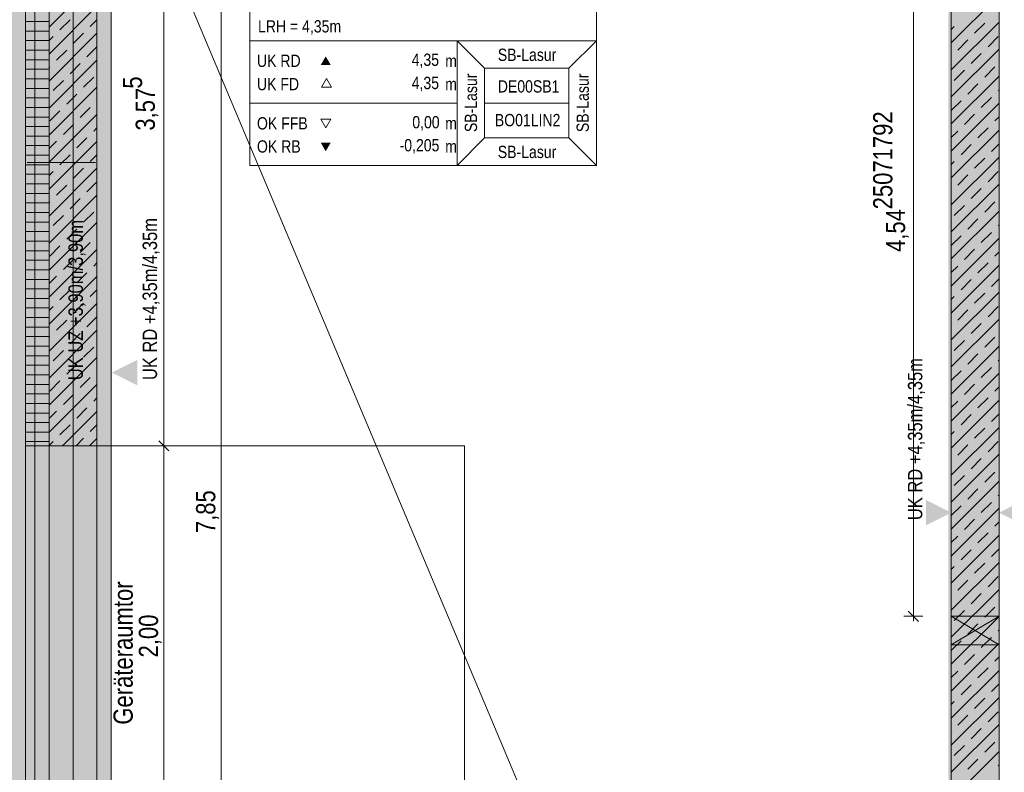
# Model space of a CAD drawing. Extents: x -620 to 300, y 62 to 1162.
# Tile 39 of 49: x -461 to -358, y 665 to 744. Entities that reach past the tile are written whole.
import ezdxf
from ezdxf.lldxf.tags import DXFTag

# ---------------------------------------------------------------- set-up
doc = ezdxf.new("R2010")
doc.units = 0
doc.layers.get('0').update_dxf_attribs({"lineweight": 13})
for name, color, linetype, lineweight, true_color in [('00_Beschriftung UZ', 3, 'Continuous', 35, 0x00ff00), ('30 -34 Innenwände- 1 tragend', 7, 'Continuous', 13, 0xdd0806), ('30 -34 Innenwände- 11 Durchbruch', 4, 'Continuous', 9, 0x00ffff), ('30 -34 Innenwände- 2 nichttragend', 7, 'Continuous', 18, 0xff7fe6), ('30 -34 Innenwände- 4 Türen_Fenster', 7, 'Continuous', 15, 0x9955ff), ('30 -35 Decken- 1 Konstruktion-Träger- Stahlbeton', 7, 'Continuous', 13, 0x33aa00), ('70 -72 Beschriftung- 1 Beschriftung allgemein', 7, 'Continuous', 9, 0xff6633), ('70 -75 Raumstempel- 1 Raumstempel', 7, 'Continuous', 25, 0xff6600), ('70 -76 Bemaßung- 2 Allgemein', 9, 'Continuous', 5, 0x808080), ('iwb_Layout BA_Markierung', 7, 'Continuous', 9, 0xbadcdc), ('iwb_Schraffur_BW', 7, 'Continuous', 13, 0x7400e8), ('iwb_Schraffur_Unterzug', 7, 'Continuous', 5, 0xffffcc), ('iwb_Sichtbeton', 2, 'Continuous', 50, 0xffff00), ('iwb_Sichtbeton-Shading', 2, 'Continuous', 50, 0xffff00)]:
    doc.layers.add(name, color=color, linetype=linetype, lineweight=lineweight, true_color=true_color)
for name, color, linetype, lineweight in [('70 -71 Achsen- 1 Gebäudeachsen', 7, 'STRICHPUNKT2-A06G945V8I', 18), ('70 -73 Bauteildarst.- 2 verdeckt 0.15', 7, 'fein_strichliert-A06G945W8I', 15), ('Keine', 7, 'Continuous', 9)]:
    doc.layers.add(name, color=color, linetype=linetype, lineweight=lineweight)
doc.styles.get("Standard").update_dxf_attribs({"font": 'ARIALN.TTF'})
tags = doc.linetypes.add('fein_strichliert-A06G945W8I', pattern=[4, 1, -2, 1]).pattern_tags.tags
tags[8:9] = [DXFTag(74, 4), DXFTag(75, 0), DXFTag(340, '0'), DXFTag(46, 0.0), DXFTag(50, 0.0), DXFTag(44, 0.0), DXFTag(45, 0.0)]
tags[6:7] = [DXFTag(74, 4), DXFTag(75, 0), DXFTag(340, '0'), DXFTag(46, 0.0), DXFTag(50, 0.0), DXFTag(44, 0.0), DXFTag(45, 0.0)]
tags[4:5] = [DXFTag(74, 4), DXFTag(75, 0), DXFTag(340, '0'), DXFTag(46, 0.0), DXFTag(50, 0.0), DXFTag(44, 0.0), DXFTag(45, 0.0)]
tags = doc.linetypes.add('STRICHPUNKT2-A06G945V8I', pattern=[12.7, 6.35, -3.175, 0, -3.175]).pattern_tags.tags
tags[10:11] = [DXFTag(74, 4), DXFTag(75, 0), DXFTag(340, '0'), DXFTag(46, 0.0), DXFTag(50, 0.0), DXFTag(44, 0.0), DXFTag(45, 0.0)]
tags[8:9] = [DXFTag(74, 4), DXFTag(75, 0), DXFTag(340, '0'), DXFTag(46, 0.0), DXFTag(50, 0.0), DXFTag(44, 0.0), DXFTag(45, 0.0)]
tags[6:7] = [DXFTag(74, 4), DXFTag(75, 0), DXFTag(340, '0'), DXFTag(46, 0.0), DXFTag(50, 0.0), DXFTag(44, 0.0), DXFTag(45, 0.0)]
tags[4:5] = [DXFTag(74, 4), DXFTag(75, 0), DXFTag(340, '0'), DXFTag(46, 0.0), DXFTag(50, 0.0), DXFTag(44, 0.0), DXFTag(45, 0.0)]

# ---------------------------------------------------------------- blocks, each defined once
blk = doc.blocks.new('Shading-A06G94398I', base_point=(-121.58, 831.65))
at = {"layer": 'iwb_Sichtbeton-Shading', "color": 51, "true_color": 0xffff7f}
blk.add_solid([(-363.88, 771.95), (-363.28, 771.95), (-363.88, 552.25), (-363.28, 551.65)], dxfattribs=at)
blk = doc.blocks.new('Polygon-A06G945N8I')
at = {"color": 0, "linetype": 'ByBlock', "lineweight": -2, "ltscale": 0.13}
blk.add_solid([(-458.9, 86.61), (-538.63, 86.4), (-458.74, 1083.81), (-538.63, 1083.81)], dxfattribs=at)
blk = doc.blocks.new('Referenz-A06G945X8I')
at = {"layer": '00_Beschriftung UZ', "color": 0, "linetype": 'Continuous', "lineweight": -2, "ltscale": 0.13}
for points in [[(-454.19, 705.28), (-451.52, 706.62), (-454.19, 707.96)], [(-448.85, 705.28), (-451.52, 706.62), (-448.85, 707.96)], [(-366.25, 690.62), (-363.58, 691.95), (-366.25, 693.29)], [(-355.91, 690.62), (-358.58, 691.95), (-355.91, 693.29)]]:
    blk.add_solid(points, dxfattribs=at)
at = {"layer": '30 -34 Innenwände- 1 tragend', "color": 0, "lineweight": -2}
for p, q in [((-358.58, 776.95), (-358.58, 546.95)), ((-363.58, 771.95), (-363.58, 551.95)), ((-458.08, 770.45), (-458.08, 698.95)), ((-453.08, 770.45), (-453.08, 698.95)), ((-458.08, 742.81), (-453.08, 747.81)), ((-363.58, 741.15), (-358.58, 746.15)), ((-363.58, 741.15), (-358.58, 746.15)), ((-458.08, 739.99), (-453.08, 744.99)), ((-456.96, 742.52), (-455.9, 743.58)), ((-453.78, 742.88), (-453.08, 743.57)), ((-363.58, 738.32), (-358.58, 743.32)), ((-363.58, 738.32), (-358.58, 743.32)), ((-363.58, 742.56), (-363.27, 742.88)), ((-363.58, 742.56), (-363.27, 742.88)), ((-361.15, 742.17), (-360.08, 743.23)), ((-361.15, 742.17), (-360.08, 743.23)), ((-458.08, 737.16), (-453.08, 742.16)), ((-458.08, 741.4), (-457.67, 741.81)), ((-455.54, 741.11), (-454.48, 742.17)), ((-359.73, 740.75), (-358.67, 741.81)), ((-359.73, 740.75), (-358.67, 741.81)), ((-454.13, 739.69), (-453.08, 740.74)), ((-362.91, 740.4), (-361.85, 741.46)), ((-362.91, 740.4), (-361.85, 741.46)), ((-457.31, 739.34), (-456.25, 740.4)), ((-363.58, 735.49), (-358.58, 740.49)), ((-363.58, 735.49), (-358.58, 740.49)), ((-361.5, 738.99), (-360.44, 740.05)), ((-361.5, 738.99), (-360.44, 740.05)), ((-458.08, 734.33), (-453.08, 739.33)), ((-458.08, 738.57), (-458.02, 738.63)), ((-455.9, 737.93), (-454.84, 738.99)), ((-360.08, 737.57), (-359.02, 738.63)), ((-360.08, 737.57), (-359.02, 738.63)), ((-454.48, 736.51), (-453.42, 737.57)), ((-363.58, 732.66), (-358.58, 737.66)), ((-363.58, 732.66), (-358.58, 737.66)), ((-363.27, 737.22), (-362.21, 738.28)), ((-363.27, 737.22), (-362.21, 738.28)), ((-458.08, 731.5), (-453.08, 736.5)), ((-457.67, 736.16), (-456.6, 737.22)), ((-361.85, 735.8), (-360.79, 736.87)), ((-361.85, 735.8), (-360.79, 736.87)), ((-456.25, 734.74), (-455.19, 735.8)), ((-360.44, 734.39), (-359.38, 735.45)), ((-360.44, 734.39), (-359.38, 735.45)), ((-358.67, 736.16), (-358.58, 736.25)), ((-358.67, 736.16), (-358.58, 736.25)), ((-363.58, 734.08), (-362.56, 735.1)), ((-363.58, 734.08), (-362.56, 735.1)), ((-363.58, 729.83), (-358.58, 734.83)), ((-363.58, 729.83), (-358.58, 734.83)), ((-458.08, 728.67), (-453.08, 733.67)), ((-458.02, 732.98), (-456.96, 734.04)), ((-454.84, 733.33), (-453.78, 734.39)), ((-362.21, 732.62), (-361.15, 733.68)), ((-362.21, 732.62), (-361.15, 733.68)), ((-359.02, 732.98), (-358.58, 733.42)), ((-359.02, 732.98), (-358.58, 733.42)), ((-456.6, 731.56), (-455.54, 732.62)), ((-453.42, 731.92), (-453.08, 732.26)), ((-363.58, 727.01), (-358.58, 732.01)), ((-363.58, 727.01), (-358.58, 732.01)), ((-363.58, 731.25), (-362.91, 731.92)), ((-363.58, 731.25), (-362.91, 731.92)), ((-360.79, 731.21), (-359.73, 732.27)), ((-360.79, 731.21), (-359.73, 732.27)), ((-458.08, 730.09), (-457.31, 730.85)), ((-458.08, 725.84), (-453.08, 730.84)), ((-455.19, 730.15), (-454.13, 731.21)), ((-362.56, 729.44), (-361.5, 730.5)), ((-362.56, 729.44), (-361.5, 730.5)), ((-359.38, 729.79), (-358.58, 730.59)), ((-359.38, 729.79), (-358.58, 730.59)), ((-456.96, 728.38), (-455.9, 729.44)), ((-453.78, 728.73), (-453.08, 729.43)), ((-363.58, 724.18), (-358.58, 729.18)), ((-363.58, 724.18), (-358.58, 729.18)), ((-363.58, 728.42), (-363.27, 728.73)), ((-363.58, 728.42), (-363.27, 728.73)), ((-361.15, 728.03), (-360.08, 729.09)), ((-361.15, 728.03), (-360.08, 729.09)), ((-458.08, 723.02), (-453.08, 728.02)), ((-458.08, 727.26), (-457.67, 727.67)), ((-455.54, 726.97), (-454.48, 728.03)), ((-362.91, 726.26), (-361.85, 727.32)), ((-362.91, 726.26), (-361.85, 727.32)), ((-359.73, 726.61), (-358.67, 727.67)), ((-359.73, 726.61), (-358.67, 727.67)), ((-457.31, 725.2), (-456.25, 726.26)), ((-454.13, 725.55), (-453.08, 726.6)), ((-363.58, 721.35), (-358.58, 726.35)), ((-363.58, 721.35), (-358.58, 726.35)), ((-458.08, 720.19), (-453.08, 725.19)), ((-361.5, 724.84), (-360.44, 725.91)), ((-361.5, 724.84), (-360.44, 725.91)), ((-458.08, 724.43), (-458.02, 724.49)), ((-455.9, 723.78), (-454.84, 724.84)), ((-363.27, 723.08), (-362.21, 724.14)), ((-363.27, 723.08), (-362.21, 724.14)), ((-360.08, 723.43), (-359.02, 724.49)), ((-360.08, 723.43), (-359.02, 724.49)), ((-457.67, 722.02), (-456.6, 723.08)), ((-454.48, 722.37), (-453.42, 723.43)), ((-363.58, 718.52), (-358.58, 723.52)), ((-363.58, 718.52), (-358.58, 723.52)), ((-458.08, 717.36), (-453.08, 722.36)), ((-361.85, 721.66), (-360.79, 722.72)), ((-361.85, 721.66), (-360.79, 722.72)), ((-358.67, 722.02), (-358.58, 722.11)), ((-358.67, 722.02), (-358.58, 722.11)), ((-456.25, 720.6), (-455.19, 721.66)), ((-360.44, 720.25), (-359.38, 721.31)), ((-360.44, 720.25), (-359.38, 721.31)), ((-454.84, 719.19), (-453.78, 720.25)), ((-363.58, 719.94), (-362.56, 720.96)), ((-363.58, 719.94), (-362.56, 720.96)), ((-363.58, 715.69), (-358.58, 720.69)), ((-363.58, 715.69), (-358.58, 720.69)), ((-458.08, 714.53), (-453.08, 719.53)), ((-458.02, 718.83), (-456.96, 719.89)), ((-362.21, 718.48), (-361.15, 719.54)), ((-362.21, 718.48), (-361.15, 719.54)), ((-359.02, 718.83), (-358.58, 719.28)), ((-359.02, 718.83), (-358.58, 719.28)), ((-456.6, 717.42), (-455.54, 718.48)), ((-453.42, 717.77), (-453.08, 718.12)), ((-360.79, 717.07), (-359.73, 718.13)), ((-360.79, 717.07), (-359.73, 718.13)), ((-455.19, 716.01), (-454.13, 717.07)), ((-363.58, 712.86), (-358.58, 717.86)), ((-363.58, 712.86), (-358.58, 717.86)), ((-363.58, 717.11), (-362.91, 717.77)), ((-363.58, 717.11), (-362.91, 717.77)), ((-458.08, 715.94), (-457.31, 716.71)), ((-458.08, 711.7), (-453.08, 716.7)), ((-362.56, 715.3), (-361.5, 716.36)), ((-362.56, 715.3), (-361.5, 716.36)), ((-359.38, 715.65), (-358.58, 716.45)), ((-359.38, 715.65), (-358.58, 716.45)), ((-456.96, 714.24), (-455.9, 715.3)), ((-453.78, 714.59), (-453.08, 715.29)), ((-363.58, 710.04), (-358.58, 715.04)), ((-363.58, 710.04), (-358.58, 715.04)), ((-361.15, 713.88), (-360.08, 714.94)), ((-361.15, 713.88), (-360.08, 714.94)), ((-458.08, 708.87), (-453.08, 713.87)), ((-455.54, 712.82), (-454.48, 713.88)), ((-363.58, 714.28), (-363.27, 714.59)), ((-363.58, 714.28), (-363.27, 714.59)), ((-458.08, 713.12), (-457.67, 713.53)), ((-362.91, 712.12), (-361.85, 713.18)), ((-362.91, 712.12), (-361.85, 713.18)), ((-359.73, 712.47), (-358.67, 713.53)), ((-359.73, 712.47), (-358.67, 713.53)), ((-457.31, 711.06), (-456.25, 712.12)), ((-454.13, 711.41), (-453.08, 712.46)), ((-363.58, 707.21), (-358.58, 712.21)), ((-363.58, 707.21), (-358.58, 712.21)), ((-361.5, 710.7), (-360.44, 711.76)), ((-361.5, 710.7), (-360.44, 711.76)), ((-458.08, 706.05), (-453.08, 711.05)), ((-455.9, 709.64), (-454.84, 710.7)), ((-458.08, 710.29), (-458.02, 710.35)), ((-363.27, 708.93), (-362.21, 710)), ((-363.27, 708.93), (-362.21, 710)), ((-360.08, 709.29), (-359.02, 710.35)), ((-360.08, 709.29), (-359.02, 710.35)), ((-457.67, 707.87), (-456.6, 708.93)), ((-454.48, 708.23), (-453.42, 709.29)), ((-363.58, 704.38), (-358.58, 709.38)), ((-363.58, 704.38), (-358.58, 709.38)), ((-458.08, 703.22), (-453.08, 708.22)), ((-361.85, 707.52), (-360.79, 708.58)), ((-361.85, 707.52), (-360.79, 708.58)), ((-358.67, 707.87), (-358.58, 707.96)), ((-358.67, 707.87), (-358.58, 707.96)), ((-456.25, 706.46), (-455.19, 707.52)), ((-363.58, 705.79), (-362.56, 706.81)), ((-363.58, 705.79), (-362.56, 706.81)), ((-360.44, 706.11), (-359.38, 707.17)), ((-360.44, 706.11), (-359.38, 707.17)), ((-458.02, 704.69), (-456.96, 705.75)), ((-454.84, 705.05), (-453.78, 706.11)), ((-363.58, 701.55), (-358.58, 706.55)), ((-363.58, 701.55), (-358.58, 706.55)), ((-458.08, 700.39), (-453.08, 705.39)), ((-362.21, 704.34), (-361.15, 705.4)), ((-362.21, 704.34), (-361.15, 705.4)), ((-359.02, 704.69), (-358.58, 705.14)), ((-359.02, 704.69), (-358.58, 705.14)), ((-456.6, 703.28), (-455.54, 704.34)), ((-453.42, 703.63), (-453.08, 703.97)), ((-363.58, 698.72), (-358.58, 703.72)), ((-363.58, 698.72), (-358.58, 703.72)), ((-363.58, 702.96), (-362.91, 703.63)), ((-363.58, 702.96), (-362.91, 703.63)), ((-360.79, 702.92), (-359.73, 703.98)), ((-360.79, 702.92), (-359.73, 703.98)), ((-458.08, 701.8), (-457.31, 702.57)), ((-456.69, 698.95), (-453.08, 702.56)), ((-455.19, 701.86), (-454.13, 702.92)), ((-362.56, 701.16), (-361.5, 702.22)), ((-362.56, 701.16), (-361.5, 702.22)), ((-359.38, 701.51), (-358.58, 702.31)), ((-359.38, 701.51), (-358.58, 702.31)), ((-456.96, 700.1), (-455.9, 701.16)), ((-453.78, 700.45), (-453.08, 701.15)), ((-363.58, 695.89), (-358.58, 700.89)), ((-363.58, 695.89), (-358.58, 700.89)), ((-363.58, 700.14), (-363.27, 700.45)), ((-363.58, 700.14), (-363.27, 700.45)), ((-361.15, 699.74), (-360.08, 700.8)), ((-361.15, 699.74), (-360.08, 700.8)), ((-458.08, 698.97), (-457.67, 699.39)), ((-455.27, 698.95), (-454.48, 699.74)), ((-453.86, 698.95), (-453.08, 699.73)), ((-359.73, 698.33), (-358.67, 699.39)), ((-359.73, 698.33), (-358.67, 699.39)), ((-362.91, 697.97), (-361.85, 699.04)), ((-362.91, 697.97), (-361.85, 699.04)), ((-363.58, 693.07), (-358.58, 698.07)), ((-363.58, 693.07), (-358.58, 698.07)), ((-361.5, 696.56), (-360.44, 697.62)), ((-361.5, 696.56), (-360.44, 697.62)), ((-363.58, 690.24), (-358.58, 695.24)), ((-363.58, 690.24), (-358.58, 695.24)), ((-363.27, 694.79), (-362.21, 695.85)), ((-363.27, 694.79), (-362.21, 695.85)), ((-360.08, 695.15), (-359.02, 696.21)), ((-360.08, 695.15), (-359.02, 696.21)), ((-361.85, 693.38), (-360.79, 694.44)), ((-361.85, 693.38), (-360.79, 694.44)), ((-358.67, 693.73), (-358.58, 693.82)), ((-358.67, 693.73), (-358.58, 693.82)), ((-363.58, 691.65), (-362.56, 692.67)), ((-363.58, 691.65), (-362.56, 692.67)), ((-363.58, 687.41), (-358.58, 692.41)), ((-363.58, 687.41), (-358.58, 692.41)), ((-360.44, 691.96), (-359.38, 693.02)), ((-360.44, 691.96), (-359.38, 693.02)), ((-362.21, 690.2), (-361.15, 691.26)), ((-362.21, 690.2), (-361.15, 691.26)), ((-359.02, 690.55), (-358.58, 690.99)), ((-359.02, 690.55), (-358.58, 690.99)), ((-363.58, 684.58), (-358.58, 689.58)), ((-363.58, 684.58), (-358.58, 689.58)), ((-363.58, 688.82), (-362.91, 689.49)), ((-363.58, 688.82), (-362.91, 689.49)), ((-360.79, 688.78), (-359.73, 689.84)), ((-360.79, 688.78), (-359.73, 689.84)), ((-362.56, 687.01), (-361.5, 688.07)), ((-362.56, 687.01), (-361.5, 688.07)), ((-359.38, 687.37), (-358.58, 688.17)), ((-359.38, 687.37), (-358.58, 688.17)), ((-363.58, 681.75), (-358.58, 686.75)), ((-363.58, 681.75), (-358.58, 686.75)), ((-363.58, 685.99), (-363.27, 686.31)), ((-363.58, 685.99), (-363.27, 686.31)), ((-361.15, 685.6), (-360.08, 686.66)), ((-361.15, 685.6), (-360.08, 686.66)), ((-359.73, 684.19), (-358.67, 685.25)), ((-359.73, 684.19), (-358.67, 685.25)), ((-363.58, 678.92), (-358.58, 683.92)), ((-363.58, 678.92), (-358.58, 683.92)), ((-362.91, 683.83), (-361.85, 684.89)), ((-362.91, 683.83), (-361.85, 684.89)), ((-361.5, 682.42), (-360.44, 683.48)), ((-361.5, 682.42), (-360.44, 683.48)), ((-360.08, 681), (-359.02, 682.06)), ((-360.08, 681), (-359.02, 682.06)), ((-363.58, 676.09), (-358.58, 681.09)), ((-363.58, 676.09), (-358.58, 681.09)), ((-363.27, 680.65), (-362.21, 681.71)), ((-363.27, 680.65), (-362.21, 681.71)), ((-361.85, 679.24), (-360.79, 680.3)), ((-361.85, 679.24), (-360.79, 680.3)), ((-360.44, 677.82), (-359.38, 678.88)), ((-360.44, 677.82), (-359.38, 678.88)), ((-358.67, 679.59), (-358.58, 679.68)), ((-358.67, 679.59), (-358.58, 679.68)), ((-363.58, 677.51), (-362.56, 678.53)), ((-363.58, 677.51), (-362.56, 678.53)), ((-363.58, 673.27), (-358.58, 678.27)), ((-363.58, 673.27), (-358.58, 678.27)), ((-362.21, 676.05), (-361.15, 677.11)), ((-362.21, 676.05), (-361.15, 677.11)), ((-359.02, 676.41), (-358.58, 676.85)), ((-359.02, 676.41), (-358.58, 676.85)), ((-360.79, 674.64), (-359.73, 675.7)), ((-360.79, 674.64), (-359.73, 675.7)), ((-363.58, 670.44), (-358.58, 675.44)), ((-363.58, 670.44), (-358.58, 675.44)), ((-363.58, 674.68), (-362.91, 675.35)), ((-363.58, 674.68), (-362.91, 675.35)), ((-362.56, 672.87), (-361.5, 673.93)), ((-362.56, 672.87), (-361.5, 673.93)), ((-359.38, 673.23), (-358.58, 674.02)), ((-359.38, 673.23), (-358.58, 674.02)), ((-363.58, 667.61), (-358.58, 672.61)), ((-363.58, 667.61), (-358.58, 672.61)), ((-361.15, 671.46), (-360.08, 672.52)), ((-361.15, 671.46), (-360.08, 672.52)), ((-363.58, 671.85), (-363.27, 672.16)), ((-363.58, 671.85), (-363.27, 672.16)), ((-362.91, 669.69), (-361.85, 670.75)), ((-362.91, 669.69), (-361.85, 670.75)), ((-359.73, 670.04), (-358.67, 671.1)), ((-359.73, 670.04), (-358.67, 671.1)), ((-363.58, 664.78), (-358.58, 669.78)), ((-363.58, 664.78), (-358.58, 669.78)), ((-361.5, 668.28), (-360.44, 669.34)), ((-361.5, 668.28), (-360.44, 669.34)), ((-363.27, 666.51), (-362.21, 667.57)), ((-363.27, 666.51), (-362.21, 667.57)), ((-360.08, 666.86), (-359.02, 667.92)), ((-360.08, 666.86), (-359.02, 667.92)), ((-363.58, 661.95), (-358.58, 666.95)), ((-363.58, 661.95), (-358.58, 666.95)), ((-361.85, 665.09), (-360.79, 666.15)), ((-361.85, 665.09), (-360.79, 666.15)), ((-358.67, 665.45), (-358.58, 665.54)), ((-358.67, 665.45), (-358.58, 665.54))]:
    blk.add_line(p, q, dxfattribs=at)
at = {"layer": '30 -34 Innenwände- 1 tragend', "color": 0, "linetype": 'Continuous', "lineweight": -2, "ltscale": 0.13}
for p, q in [((-358.58, 776.95), (-358.58, 546.95)), ((-363.58, 771.95), (-363.58, 551.95)), ((-460.58, 770.45), (-460.58, 698.95)), ((-453.08, 770.45), (-453.08, 698.95))]:
    blk.add_line(p, q, dxfattribs=at)
at = {"layer": '30 -34 Innenwände- 11 Durchbruch', "color": 0, "linetype": 'Continuous', "lineweight": -2, "ltscale": 0.13}
for p, q in [((-363.58, 678.1), (-363.58, 681.1)), ((-363.58, 681.1), (-358.58, 678.1)), ((-358.58, 681.1), (-363.58, 678.1)), ((-363.58, 681.1), (-358.58, 681.1)), ((-358.58, 681.1), (-363.58, 678.1)), ((-358.58, 678.1), (-363.58, 681.1)), ((-358.58, 678.1), (-358.58, 681.1)), ((-363.58, 678.1), (-358.58, 678.1))]:
    blk.add_line(p, q, dxfattribs=at)
at = {"layer": '30 -34 Innenwände- 11 Durchbruch', "color": 0, "lineweight": -2}
for points in [[(-361.08, 679.6), (-363.58, 681.1), (-361.08, 681.1)], [(-361.08, 679.6), (-361.08, 681.1), (-358.58, 681.1)], [(-361.08, 678.1), (-363.58, 678.1), (-361.08, 679.6)], [(-361.08, 678.1), (-361.08, 679.6), (-358.58, 678.1)]]:
    blk.add_solid(points, dxfattribs=at)
at = {"layer": '30 -34 Innenwände- 2 nichttragend', "color": 0, "lineweight": -2}
for p, q in [((-460.58, 770.45), (-460.58, 698.95)), ((-458.08, 770.45), (-458.08, 698.95)), ((-460.58, 743.39), (-458.08, 743.39)), ((-460.58, 742.39), (-458.08, 742.39)), ((-460.58, 741.39), (-458.08, 741.39)), ((-460.58, 740.39), (-458.08, 740.39)), ((-460.58, 739.39), (-458.08, 739.39)), ((-460.58, 738.39), (-458.08, 738.39)), ((-460.58, 737.39), (-458.08, 737.39)), ((-460.58, 736.39), (-458.08, 736.39)), ((-460.58, 735.39), (-458.08, 735.39)), ((-460.58, 734.39), (-458.08, 734.39)), ((-460.58, 733.39), (-458.08, 733.39)), ((-460.58, 732.39), (-458.08, 732.39)), ((-460.58, 731.39), (-458.08, 731.39)), ((-460.58, 730.39), (-458.08, 730.39)), ((-460.58, 729.39), (-458.08, 729.39)), ((-460.58, 728.39), (-458.08, 728.39)), ((-460.58, 727.39), (-458.08, 727.39)), ((-460.58, 726.39), (-458.08, 726.39)), ((-460.58, 725.39), (-458.08, 725.39)), ((-460.58, 724.39), (-458.08, 724.39)), ((-460.58, 723.39), (-458.08, 723.39)), ((-460.58, 722.39), (-458.08, 722.39)), ((-460.58, 721.39), (-458.08, 721.39)), ((-460.58, 720.39), (-458.08, 720.39)), ((-460.58, 719.39), (-458.08, 719.39)), ((-460.58, 718.39), (-458.08, 718.39)), ((-460.58, 717.39), (-458.08, 717.39)), ((-460.58, 716.39), (-458.08, 716.39)), ((-460.58, 715.39), (-458.08, 715.39)), ((-460.58, 714.39), (-458.08, 714.39)), ((-460.58, 713.39), (-458.08, 713.39)), ((-460.58, 712.39), (-458.08, 712.39)), ((-460.58, 711.39), (-458.08, 711.39)), ((-460.58, 710.39), (-458.08, 710.39)), ((-460.58, 709.39), (-458.08, 709.39)), ((-460.58, 708.39), (-458.08, 708.39)), ((-460.58, 707.39), (-458.08, 707.39)), ((-460.58, 706.39), (-458.08, 706.39)), ((-460.58, 705.39), (-458.08, 705.39)), ((-460.58, 704.39), (-458.08, 704.39)), ((-460.58, 703.39), (-458.08, 703.39)), ((-460.58, 702.39), (-458.08, 702.39)), ((-460.58, 701.39), (-458.08, 701.39)), ((-460.58, 700.39), (-458.08, 700.39)), ((-460.58, 699.39), (-458.08, 699.39))]:
    blk.add_line(p, q, dxfattribs=at)
at = {"layer": '30 -34 Innenwände- 4 Türen_Fenster', "color": 0, "linetype": 'Continuous', "lineweight": -2, "ltscale": 0.13}
for p, q in [((-460.58, 698.95), (-453.08, 698.95)), ((-460.58, 658.95), (-460.58, 698.95)), ((-460.58, 698.95), (-460.58, 658.95)), ((-458.08, 698.95), (-458.08, 658.95)), ((-458.08, 698.95), (-458.08, 658.95)), ((-453.08, 698.95), (-453.08, 658.95)), ((-453.08, 698.95), (-453.08, 658.95))]:
    blk.add_line(p, q, dxfattribs=at)
at = {"layer": '30 -35 Decken- 1 Konstruktion-Träger- Stahlbeton', "color": 0, "linetype": 'fein_strichliert-A06G945W8I', "lineweight": -2, "ltscale": 0.13}
for p, q in [((-459.58, 227.45), (-459.58, 770.45)), ((-451.58, 227.45), (-451.58, 770.45))]:
    blk.add_line(p, q, dxfattribs=at)
at = {"layer": '70 -71 Achsen- 1 Gebäudeachsen', "color": 0, "linetype": 'STRICHPUNKT2-A06G945V8I', "lineweight": -2, "ltscale": 0.13}
blk.add_line((-455.58, 1084.39), (-455.58, 84.95), dxfattribs=at)
at = {"layer": '70 -72 Beschriftung- 1 Beschriftung allgemein', "color": 0, "linetype": 'fein_strichliert-A06G945W8I', "lineweight": -2, "ltscale": 0.13}
blk.add_line((-455.58, 774.45), (-360.76, 549.14), dxfattribs=at)
at = {"layer": '70 -73 Bauteildarst.- 2 verdeckt 0.15', "color": 0, "linetype": 'fein_strichliert-A06G945W8I', "lineweight": -2, "ltscale": 0.13}
for p, q in [((-414.58, 698.95), (-453.08, 698.95)), ((-414.58, 658.95), (-414.58, 698.95))]:
    blk.add_line(p, q, dxfattribs=at)
at = {"layer": '70 -75 Raumstempel- 1 Raumstempel', "color": 0, "lineweight": -2}
for p, q in [((-437.08, 754.45), (-437.08, 728.31)), ((-400.76, 728.31), (-400.76, 754.45)), ((-437.08, 741.38), (-415.35, 741.38)), ((-412.47, 738.49), (-415.35, 741.38)), ((-400.76, 741.38), (-415.35, 741.38)), ((-415.35, 741.38), (-415.35, 728.31)), ((-403.64, 738.49), (-400.76, 741.38)), ((-412.47, 731.21), (-412.47, 738.49)), ((-412.47, 738.49), (-403.64, 738.49)), ((-403.64, 731.21), (-403.64, 738.49)), ((-429.04, 737.42), (-429.57, 736.52)), ((-429.57, 736.52), (-428.52, 736.52)), ((-428.52, 736.52), (-429.04, 737.42)), ((-437.08, 734.85), (-415.35, 734.85)), ((-403.64, 734.85), (-412.47, 734.85)), ((-429.12, 732.24), (-429.64, 733.15)), ((-429.64, 733.15), (-428.59, 733.15)), ((-428.59, 733.15), (-429.12, 732.24)), ((-412.47, 731.21), (-415.35, 728.31)), ((-412.47, 731.21), (-403.64, 731.21)), ((-403.64, 731.21), (-400.76, 728.31)), ((-400.76, 728.31), (-437.08, 728.31))]:
    blk.add_line(p, q, dxfattribs=at)
for points in [[(-428.59, 738.84), (-429.12, 739.74), (-429.64, 738.84)], [(-428.59, 730.71), (-429.12, 729.8), (-429.64, 730.71)]]:
    blk.add_solid(points, dxfattribs=at)
at = {"layer": '70 -76 Bemaßung- 2 Allgemein', "color": 0, "linetype": 'Continuous', "lineweight": -2, "ltscale": 0.13}
for p, q in [((-367.56, 682.16), (-367.56, 770.89)), ((-446.08, 700.01), (-446.08, 769.39)), ((-440.08, 614.51), (-440.08, 769.39)), ((-446.61, 699.48), (-445.55, 698.42)), ((-445.55, 698.42), (-446.61, 699.48)), ((-446.08, 697.95), (-446.08, 700.01)), ((-446.08, 699.95), (-446.08, 697.89)), ((-448.58, 698.95), (-445.08, 698.95)), ((-448.58, 698.95), (-445.08, 698.95)), ((-446.08, 660.01), (-446.08, 697.89)), ((-367.56, 680.6), (-367.56, 682.16)), ((-366.58, 681.1), (-368.56, 681.1)), ((-367.03, 680.57), (-368.09, 681.63))]:
    blk.add_line(p, q, dxfattribs=at)
at = {"layer": 'Keine', "color": 0, "lineweight": -2}
blk.add_line((-460.41, 728.64), (-453.24, 728.64), dxfattribs=at)
at = {"layer": '00_Beschriftung UZ', "color": 0, "linetype": 'ByBlock', "lineweight": -2, "ltscale": 0.13, "char_height": 1.5103, "attachment_point": 1, "rotation": 90}
for s, insert in [('{\\fArial Narrow;UK UZ +3,90m/3,90m}', (-456.07, 705.83)), ('{\\fArial Narrow;UK RD +4,35m/4,35m}', (-448.3, 705.84)), ('{\\fArial Narrow;UK RD +4,35m/4,35m}', (-368.13, 691.17))]:
    blk.add_mtext(s, dxfattribs=dict(at, insert=insert))
at = {"layer": '70 -72 Beschriftung- 1 Beschriftung allgemein', "color": 0, "linetype": 'Continuous', "lineweight": -2, "ltscale": 0.13, "insert": (-451.35, 669.75), "char_height": 2.0138, "attachment_point": 1, "rotation": 90}
blk.add_mtext('{\\fArial Narrow;Geräteraumtor}', dxfattribs=at)
at = {"layer": '70 -75 Raumstempel- 1 Raumstempel', "color": 0, "linetype": 'Continuous', "lineweight": -2, "ltscale": 0.13, "char_height": 1.2838, "attachment_point": 1}
for s, insert, rotation in [('{\\fArial Narrow;LRH = 4,35m}', (-436.21, 743.53), 0), ('{\\fArial Narrow;UK RD}', (-436.32, 739.92), 0), ('{\\fArial Narrow;4,35}', (-420.11, 740.03), 0), ('{\\fArial Narrow;m}', (-416.6, 739.91), 0), ('{\\fArial Narrow;SB-Lasur}', (-411.09, 740.55), 0), ('{\\fArial Narrow;SB-Lasur}', (-414.55, 731.81), 90), ('{\\fArial Narrow;SB-Lasur}', (-402.84, 731.81), 90), ('{\\fArial Narrow;4,35}', (-420.11, 737.6), 0), ('{\\fArial Narrow;UK FD}', (-436.32, 737.48), 0), ('{\\fArial Narrow;m}', (-416.6, 737.47), 0), ('{\\fArial Narrow;DE00SB1}', (-411.09, 737.24), 0), ('{\\fArial Narrow;OK FFB}', (-436.32, 733.37), 0), ('{\\fArial Narrow;0,00}', (-420.05, 733.49), 0), ('{\\fArial Narrow;BO01LIN2}', (-411.4, 733.71), 0), ('{\\fArial Narrow;m}', (-416.6, 733.37), 0), ('{\\fArial Narrow;OK RB}', (-436.32, 730.95), 0), ('{\\fArial Narrow;-0,205}', (-421.38, 731.08), 0), ('{\\fArial Narrow;m}', (-416.6, 730.95), 0), ('{\\fArial Narrow;SB-Lasur}', (-411.09, 730.38), 0)]:
    blk.add_mtext(s, dxfattribs=dict(at, insert=insert, rotation=rotation))
at = {"layer": '70 -76 Bemaßung- 2 Allgemein', "color": 0, "linetype": 'Continuous', "lineweight": -2, "ltscale": 0.13, "char_height": 2.0138, "attachment_point": 1, "rotation": 90}
for s, insert in [('{\\fArial Narrow;5}', (-450.37, 736.36)), ('{\\fArial Narrow;3,57}', (-449.03, 731.96)), ('{\\fArial Narrow;25071792}', (-371.77, 723.72)), ('{\\fArial Narrow;4,54}', (-370.43, 719.26)), ('{\\fArial Narrow;7,85}', (-442.7, 689.81)), ('{\\fArial Narrow;2,00}', (-448.7, 676.79))]:
    blk.add_mtext(s, dxfattribs=dict(at, insert=insert))
blk = doc.blocks.new('Referenz-A06G945Z8I')
at = {"layer": 'iwb_Schraffur_BW', "linetype": 'Continuous', "ltscale": 0.13}
blk.add_hatch(color=256, dxfattribs=at).paths.add_polyline_path([(-458.08, 776.95), (-358.58, 776.95), (-358.58, 546.95), (-453.08, 546.95), (-453.08, 316.35), (-458.08, 316.35), (-458.08, 551.95), (-363.58, 551.95), (-363.58, 771.95), (-458.08, 771.95)])
at = {"layer": 'iwb_Schraffur_Unterzug', "linetype": 'Continuous', "ltscale": 0.13}
blk.add_solid([(-459.58, 227.45), (-459.58, 830.45), (-451.58, 227.45), (-451.58, 830.45)], dxfattribs=at)
at = {"layer": 'iwb_Sichtbeton', "linetype": 'Continuous', "ltscale": 0.5}
blk.add_solid([(-363.88, 771.95), (-363.28, 771.95), (-363.88, 552.25), (-363.28, 551.65)], dxfattribs=at)

msp = doc.modelspace()

# ---------------------------------------------------------------- block references
at = {"color": 8, "lineweight": 13, "ltscale": 0.13, "true_color": 0x808080}
msp.add_blockref('Referenz-A06G945X8I', (0, 0), dxfattribs=at)
at = {"color": 8, "lineweight": 25, "ltscale": 0.25, "true_color": 0x808080}
msp.add_blockref('Referenz-A06G945Z8I', (0, 0), dxfattribs=at)
msp.add_blockref('Shading-A06G94398I', (-121.58, 831.65))
at = {"layer": 'iwb_Layout BA_Markierung', "ltscale": 0.13}
msp.add_blockref('Polygon-A06G945N8I', (0, 0), dxfattribs=at)

doc.saveas('drawing.dxf')
